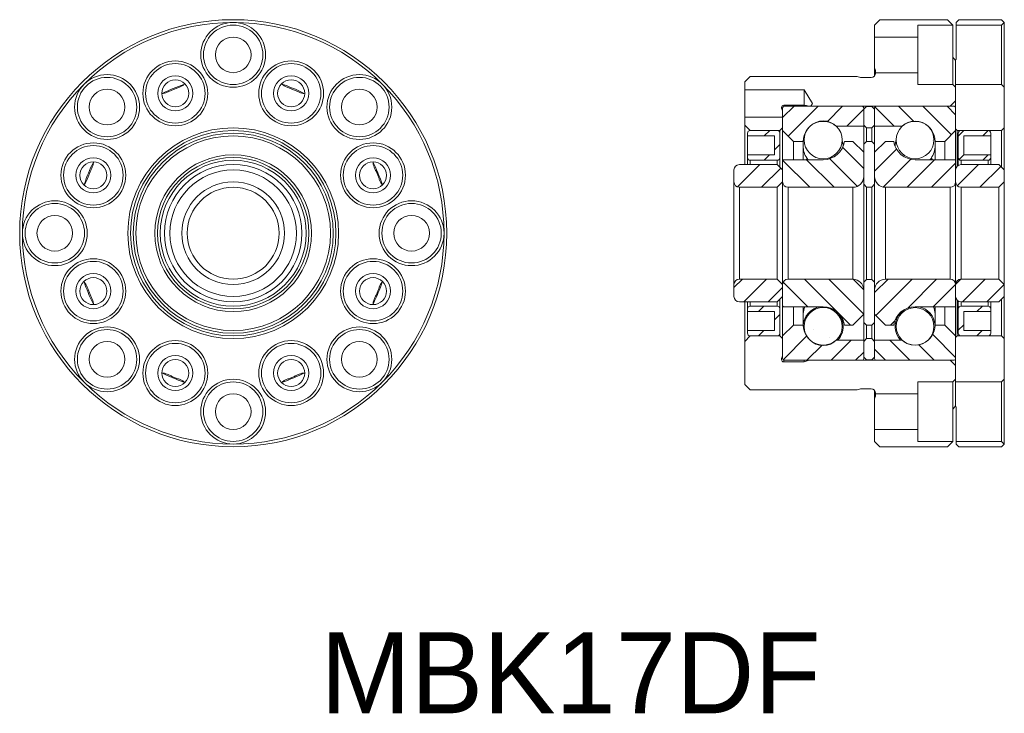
# Model space of a CAD drawing. Header units: millimetres. Extents: x 38 to 220, y 42 to 170.
import ezdxf

# ---------------------------------------------------------------- set-up
doc = ezdxf.new("R2010")
doc.units = ezdxf.units.MM

msp = doc.modelspace()

# ---------------------------------------------------------------- hatches: boundary and pattern name
at = {"linetype": 'Continuous', "lineweight": 0}
h = msp.add_hatch(dxfattribs=at)
h.set_pattern_fill('ANSI31', style=0)
edge = h.paths.add_edge_path(flags=0)
edge.add_arc((179.36, 153.92), 0.3, 90, 180)
edge.add_line((179.06, 153.92), (179.06, 149.72))
edge.add_line((179.06, 149.72), (181.06, 147.72))
edge.add_line((181.06, 147.72), (182.86, 147.72))
edge.add_arc((186.56, 147.72), 3.7, 49.1791, 180, ccw=False)
edge.add_line((188.98, 150.52), (194.06, 150.52))
edge.add_line((194.06, 150.52), (194.06, 153.92))
edge.add_arc((193.76, 153.92), 0.3, 0, 90)
edge.add_line((193.76, 154.22), (179.36, 154.22))
h = msp.add_hatch(dxfattribs=at)
h.set_pattern_fill('ANSI31', angle=90, style=0)
edge = h.paths.add_edge_path(flags=0)
edge.add_arc((210.76, 153.92), 0.3, 0, 90)
edge.add_line((210.76, 154.22), (196.36, 154.22))
edge.add_arc((196.36, 153.92), 0.3, 90, 180)
edge.add_line((196.06, 153.92), (196.06, 150.52))
edge.add_line((196.06, 150.52), (201.15, 150.52))
edge.add_arc((203.56, 147.72), 3.7, 0, 130.8209, ccw=False)
edge.add_line((207.26, 147.72), (209.06, 147.72))
edge.add_line((209.06, 147.72), (211.06, 149.72))
edge.add_line((211.06, 149.72), (211.06, 153.92))
h = msp.add_hatch(dxfattribs=at)
h.set_pattern_fill('ANSI31', style=0)
edge = h.paths.add_edge_path(flags=0)
edge.add_line((177.56, 145.22), (172.56, 145.22))
edge.add_line((172.56, 145.22), (172.56, 144.72))
edge.add_arc((173.06, 144.72), 0.5, 180, 270)
edge.add_line((173.06, 144.22), (178.06, 144.22))
edge.add_arc((178.06, 144.72), 0.5, 270, 360)
edge.add_line((178.56, 144.72), (178.56, 149.22))
edge.add_arc((178.06, 149.22), 0.5, 0, 90)
edge.add_line((178.06, 149.72), (173.06, 149.72))
edge.add_arc((173.06, 149.22), 0.5, 90, 180)
edge.add_line((172.56, 149.22), (172.56, 148.72))
edge.add_line((172.56, 148.72), (177.56, 148.72))
edge.add_line((177.56, 148.72), (177.56, 145.22))
h = msp.add_hatch(dxfattribs=at)
h.set_pattern_fill('ANSI31', style=0)
edge = h.paths.add_edge_path(flags=0)
edge.add_line((217.56, 145.22), (212.56, 145.22))
edge.add_line((212.56, 145.22), (212.56, 148.72))
edge.add_line((212.56, 148.72), (217.56, 148.72))
edge.add_line((217.56, 148.72), (217.56, 149.22))
edge.add_arc((217.06, 149.22), 0.5, 0, 90)
edge.add_line((217.06, 149.72), (212.06, 149.72))
edge.add_arc((212.06, 149.22), 0.5, 90, 180)
edge.add_line((211.56, 149.22), (211.56, 144.72))
edge.add_arc((212.06, 144.72), 0.5, 180, 270)
edge.add_line((212.06, 144.22), (217.06, 144.22))
edge.add_arc((217.06, 144.72), 0.5, 270, 360)
edge.add_line((217.56, 144.72), (217.56, 145.22))
h = msp.add_hatch(dxfattribs=at)
h.set_pattern_fill('ANSI31', angle=90, style=0)
edge = h.paths.add_edge_path(flags=0)
edge.add_line((194.06, 145.72), (192.06, 147.72))
edge.add_line((192.06, 147.72), (190.52, 147.72))
edge.add_arc((186.56, 148.32), 4, 270, 351.3731, ccw=False)
edge.add_line((186.56, 144.32), (179.06, 144.32))
edge.add_line((179.06, 144.32), (179.06, 140.22))
edge.add_arc((180.06, 140.22), 1, 180, 270)
edge.add_line((180.06, 139.22), (192.06, 139.22))
edge.add_arc((192.06, 141.22), 2, 270, 360)
edge.add_line((194.06, 141.22), (194.06, 145.72))
h = msp.add_hatch(dxfattribs=at)
h.set_pattern_fill('ANSI31', style=0)
edge = h.paths.add_edge_path(flags=0)
edge.add_line((198.06, 147.72), (196.06, 145.72))
edge.add_line((196.06, 145.72), (196.06, 141.22))
edge.add_arc((198.06, 141.22), 2, 180, 270)
edge.add_line((198.06, 139.22), (210.06, 139.22))
edge.add_arc((210.06, 140.22), 1, 270, 360)
edge.add_line((211.06, 140.22), (211.06, 144.32))
edge.add_line((211.06, 144.32), (203.56, 144.32))
edge.add_arc((203.56, 148.32), 4, 188.6269, 270, ccw=False)
edge.add_line((199.61, 147.72), (198.06, 147.72))
h = msp.add_hatch(dxfattribs=at)
h.set_pattern_fill('ANSI31', style=0)
edge = h.paths.add_edge_path(flags=0)
edge.add_line((171.06, 139.22), (178.06, 139.22))
edge.add_line((178.06, 139.22), (179.06, 140.22))
edge.add_line((179.06, 140.22), (179.06, 142.42))
edge.add_line((179.06, 142.42), (178.06, 143.42))
edge.add_line((178.06, 143.42), (171.06, 143.42))
edge.add_arc((171.06, 142.42), 1, 90, 180)
edge.add_line((170.06, 142.42), (170.06, 140.22))
edge.add_arc((171.06, 140.22), 1, 180, 270)
h = msp.add_hatch(dxfattribs=at)
h.set_pattern_fill('ANSI31', style=0)
edge = h.paths.add_edge_path(flags=0)
edge.add_line((212.06, 139.22), (219.06, 139.22))
edge.add_line((219.06, 139.22), (220.06, 140.22))
edge.add_line((220.06, 140.22), (220.06, 142.42))
edge.add_line((220.06, 142.42), (219.06, 143.42))
edge.add_line((219.06, 143.42), (212.06, 143.42))
edge.add_arc((212.06, 142.42), 1, 90, 180)
edge.add_line((211.06, 142.42), (211.06, 140.22))
edge.add_arc((212.06, 140.22), 1, 180, 270)
h = msp.add_hatch(dxfattribs=at)
h.set_pattern_fill('ANSI31', style=0)
edge = h.paths.add_edge_path(flags=0)
edge.add_line((179.06, 119.02), (179.06, 121.22))
edge.add_line((179.06, 121.22), (178.06, 122.22))
edge.add_line((178.06, 122.22), (171.06, 122.22))
edge.add_arc((171.06, 121.22), 1, 90, 180)
edge.add_line((170.06, 121.22), (170.06, 119.02))
edge.add_arc((171.06, 119.02), 1, 180, 270)
edge.add_line((171.06, 118.02), (178.06, 118.02))
edge.add_line((178.06, 118.02), (179.06, 119.02))
h = msp.add_hatch(dxfattribs=at)
h.set_pattern_fill('ANSI31', angle=90, style=0)
edge = h.paths.add_edge_path(flags=0)
edge.add_line((192.06, 113.72), (194.06, 115.72))
edge.add_line((194.06, 115.72), (194.06, 120.22))
edge.add_arc((192.06, 120.22), 2, 0, 90)
edge.add_line((192.06, 122.22), (180.06, 122.22))
edge.add_arc((180.06, 121.22), 1, 90, 180)
edge.add_line((179.06, 121.22), (179.06, 117.12))
edge.add_line((179.06, 117.12), (186.56, 117.12))
edge.add_arc((186.56, 113.12), 4, 8.6269, 90, ccw=False)
edge.add_line((190.52, 113.72), (192.06, 113.72))
h = msp.add_hatch(dxfattribs=at)
h.set_pattern_fill('ANSI31', style=0)
edge = h.paths.add_edge_path(flags=0)
edge.add_line((196.06, 115.72), (198.06, 113.72))
edge.add_line((198.06, 113.72), (199.61, 113.72))
edge.add_arc((203.56, 113.12), 4, 90, 171.3731, ccw=False)
edge.add_line((203.56, 117.12), (211.06, 117.12))
edge.add_line((211.06, 117.12), (211.06, 121.22))
edge.add_arc((210.06, 121.22), 1, 0, 90)
edge.add_line((210.06, 122.22), (198.06, 122.22))
edge.add_arc((198.06, 120.22), 2, 90, 180)
edge.add_line((196.06, 120.22), (196.06, 115.72))
h = msp.add_hatch(dxfattribs=at)
h.set_pattern_fill('ANSI31', style=0)
edge = h.paths.add_edge_path(flags=0)
edge.add_line((220.06, 119.02), (220.06, 121.22))
edge.add_line((220.06, 121.22), (219.06, 122.22))
edge.add_line((219.06, 122.22), (212.06, 122.22))
edge.add_arc((212.06, 121.22), 1, 90, 180)
edge.add_line((211.06, 121.22), (211.06, 119.02))
edge.add_arc((212.06, 119.02), 1, 180, 270)
edge.add_line((212.06, 118.02), (219.06, 118.02))
edge.add_line((219.06, 118.02), (220.06, 119.02))
h = msp.add_hatch(dxfattribs=at)
h.set_pattern_fill('ANSI31', style=0)
edge = h.paths.add_edge_path(flags=0)
edge.add_line((172.56, 116.22), (177.56, 116.22))
edge.add_line((177.56, 116.22), (177.56, 112.72))
edge.add_line((177.56, 112.72), (172.56, 112.72))
edge.add_line((172.56, 112.72), (172.56, 112.22))
edge.add_arc((173.06, 112.22), 0.5, 180, 270)
edge.add_line((173.06, 111.72), (178.06, 111.72))
edge.add_arc((178.06, 112.22), 0.5, 270, 360)
edge.add_line((178.56, 112.22), (178.56, 116.72))
edge.add_arc((178.06, 116.72), 0.5, 360, 450)
edge.add_line((178.06, 117.22), (173.06, 117.22))
edge.add_arc((173.06, 116.72), 0.5, 90, 180)
edge.add_line((172.56, 116.72), (172.56, 116.22))
h = msp.add_hatch(dxfattribs=at)
h.set_pattern_fill('ANSI31', style=0)
edge = h.paths.add_edge_path(flags=0)
edge.add_line((212.56, 116.22), (217.56, 116.22))
edge.add_line((217.56, 116.22), (217.56, 116.72))
edge.add_arc((217.06, 116.72), 0.5, 0, 90)
edge.add_line((217.06, 117.22), (212.06, 117.22))
edge.add_arc((212.06, 116.72), 0.5, 90, 180)
edge.add_line((211.56, 116.72), (211.56, 112.22))
edge.add_arc((212.06, 112.22), 0.5, 180, 270)
edge.add_line((212.06, 111.72), (217.06, 111.72))
edge.add_arc((217.06, 112.22), 0.5, 270, 360)
edge.add_line((217.56, 112.22), (217.56, 112.72))
edge.add_line((217.56, 112.72), (212.56, 112.72))
edge.add_line((212.56, 112.72), (212.56, 116.22))
h = msp.add_hatch(dxfattribs=at)
h.set_pattern_fill('ANSI31', style=0)
edge = h.paths.add_edge_path(flags=0)
edge.add_arc((179.36, 107.52), 0.3, 180, 270)
edge.add_line((179.36, 107.22), (193.76, 107.22))
edge.add_arc((193.76, 107.52), 0.3, 270, 360)
edge.add_line((194.06, 107.52), (194.06, 110.92))
edge.add_line((194.06, 110.92), (188.98, 110.92))
edge.add_arc((186.56, 113.72), 3.7, 180, 310.8209, ccw=False)
edge.add_line((182.86, 113.72), (181.06, 113.72))
edge.add_line((181.06, 113.72), (179.06, 111.72))
edge.add_line((179.06, 111.72), (179.06, 107.52))
h = msp.add_hatch(dxfattribs=at)
h.set_pattern_fill('ANSI31', angle=90, style=0)
edge = h.paths.add_edge_path(flags=0)
edge.add_arc((210.76, 107.52), 0.3, 270, 360)
edge.add_line((211.06, 107.52), (211.06, 111.72))
edge.add_line((211.06, 111.72), (209.06, 113.72))
edge.add_line((209.06, 113.72), (207.26, 113.72))
edge.add_arc((203.56, 113.72), 3.7, 229.1791, 360, ccw=False)
edge.add_line((201.15, 110.92), (196.06, 110.92))
edge.add_line((196.06, 110.92), (196.06, 107.52))
edge.add_arc((196.36, 107.52), 0.3, 180, 270)
edge.add_line((196.36, 107.22), (210.76, 107.22))

# ---------------------------------------------------------------- linework, layer by layer
at = {"color": 7, "linetype": 'Continuous', "lineweight": 15}
for p, q in [((197.06, 170.22), (196.06, 169.22)), ((197.06, 170.22), (209.56, 170.22)), ((210.56, 169.22), (209.56, 170.22)), ((211.66, 170.22), (211.16, 169.72)), ((211.16, 169.22), (211.16, 169.72)), ((211.66, 170.22), (219.56, 170.22)), ((220.06, 169.72), (219.56, 170.22)), ((220.06, 169.72), (219.56, 169.22)), ((220.06, 157.72), (220.06, 169.72)), ((196.06, 167.02), (196.06, 169.22)), ((210.56, 169.22), (204.06, 169.22)), ((204.06, 169.22), (204.06, 167.02)), ((210.56, 169.22), (210.56, 163.27)), ((211.16, 162.87), (211.16, 169.22)), ((219.56, 169.22), (211.16, 169.22)), ((219.56, 158.22), (219.56, 169.22)), ((204.06, 167.02), (196.06, 167.02)), ((196.06, 161.34), (196.06, 167.02)), ((204.06, 160.42), (204.06, 167.02)), ((210.56, 158.22), (210.56, 163.27)), ((211.06, 158.22), (211.06, 162.77)), ((196.06, 159.79), (196.06, 161.34)), ((196.26, 160.42), (196.26, 160.79)), ((196.26, 160.32), (196.26, 160.42)), ((196.26, 160.42), (204.06, 160.42)), ((204.06, 160.42), (204.06, 158.22)), ((173.06, 159.72), (172.06, 158.72)), ((172.06, 157.22), (172.06, 158.72)), ((173.06, 159.72), (192.86, 159.72)), ((192.86, 159.72), (193.46, 159.52)), ((193.46, 159.52), (195.46, 159.52)), ((220.06, 158.3), (220.06, 160.06)), ((183.06, 157.22), (172.06, 157.22)), ((172.06, 157.22), (172.06, 152.22)), ((184.57, 154.72), (183.06, 157.22)), ((183.06, 157.22), (183.06, 154.39)), ((204.06, 158.22), (210.56, 158.22)), ((211.06, 157.72), (210.56, 158.22)), ((211.06, 158.22), (219.56, 158.22)), ((211.06, 150.02), (211.06, 158.22)), ((211.06, 157.72), (211.06, 155.22)), ((219.56, 158.22), (220.06, 157.72)), ((220.06, 157.72), (220.06, 150.22)), ((210.06, 154.22), (211.06, 155.22)), ((178.86, 154), (178.86, 153.81)), ((179.06, 149.72), (179.06, 153.92)), ((183.06, 154.39), (179.26, 154.39)), ((179.26, 154.21), (179.26, 154.39)), ((179.36, 154.22), (193.76, 154.22)), ((183.06, 154.22), (183.06, 154.39)), ((184.27, 154.22), (184.57, 154.72)), ((210.06, 154.22), (184.27, 154.22)), ((194.56, 154.17), (194.06, 153.67)), ((194.06, 153.92), (194.06, 150.52)), ((194.06, 150.72), (194.06, 153.67)), ((194.56, 154.17), (195.56, 154.17)), ((196.06, 153.67), (195.56, 154.17)), ((196.06, 150.52), (196.06, 153.92)), ((196.06, 153.67), (196.06, 150.72)), ((196.36, 154.22), (210.76, 154.22)), ((211.06, 153.92), (211.06, 149.72)), ((172.06, 150.72), (172.06, 152.22)), ((172.06, 152.22), (179.06, 152.22)), ((179.06, 152.22), (179.06, 150.22)), ((172.06, 150.72), (173.06, 149.72)), ((172.06, 143.42), (172.06, 150.72)), ((173.06, 149.72), (178.06, 149.72)), ((178.56, 149.72), (173.06, 149.72)), ((178.56, 149.72), (179.06, 150.22)), ((178.56, 149.22), (178.56, 149.72)), ((181.06, 147.72), (179.06, 149.72)), ((179.06, 149.72), (179.06, 144.32)), ((194.06, 150.52), (188.98, 150.52)), ((194.06, 150.72), (194.56, 150.22)), ((194.06, 150.52), (194.06, 147.22)), ((195.56, 150.22), (194.56, 150.22)), ((194.56, 150.22), (194.56, 147.72)), ((195.56, 150.22), (196.06, 150.72)), ((195.56, 147.72), (195.56, 150.22)), ((201.15, 150.52), (196.06, 150.52)), ((196.06, 147.22), (196.06, 150.52)), ((201.15, 150.48), (201.15, 150.52)), ((211.06, 149.72), (209.06, 147.72)), ((211.06, 150.02), (211.36, 149.72)), ((211.06, 144.32), (211.06, 149.72)), ((219.56, 149.72), (211.36, 149.72)), ((211.36, 149.72), (211.36, 143.14)), ((212.06, 149.72), (217.06, 149.72)), ((219.56, 149.72), (220.06, 150.22)), ((219.56, 142.92), (219.56, 149.72)), ((220.06, 150.22), (220.06, 142.42)), ((172.56, 148.72), (172.56, 149.22)), ((177.56, 148.72), (172.56, 148.72)), ((172.56, 148.72), (172.56, 145.22)), ((177.56, 145.22), (177.56, 148.72)), ((178.56, 149.22), (178.56, 144.72)), ((181.06, 147.72), (181.06, 144.32)), ((182.86, 147.72), (181.06, 147.72)), ((182.86, 147.72), (182.86, 144.32)), ((190.52, 147.72), (192.06, 147.72)), ((192.06, 147.72), (194.06, 145.72)), ((194.56, 147.72), (194.06, 147.22)), ((194.56, 147.72), (195.56, 147.72)), ((196.06, 147.22), (195.56, 147.72)), ((196.06, 145.72), (198.06, 147.72)), ((198.06, 147.72), (199.61, 147.72)), ((207.26, 144.32), (207.26, 147.72)), ((209.06, 147.72), (207.26, 147.72)), ((209.06, 144.32), (209.06, 147.72)), ((211.56, 144.72), (211.56, 149.22)), ((217.56, 148.72), (212.56, 148.72)), ((212.56, 148.72), (212.56, 145.22)), ((217.56, 149.22), (217.56, 148.72)), ((217.56, 145.22), (217.56, 148.72)), ((194.06, 139.77), (194.06, 147.22)), ((194.06, 145.72), (194.06, 141.22)), ((196.06, 147.22), (196.06, 139.77)), ((196.06, 141.22), (196.06, 145.72)), ((172.56, 145.22), (177.56, 145.22)), ((172.56, 144.72), (172.56, 145.22)), ((172.56, 143.42), (172.56, 144.72)), ((178.06, 144.22), (173.06, 144.22)), ((173.06, 144.22), (173.06, 143.42)), ((178.06, 143.42), (178.06, 144.22)), ((178.56, 144.72), (178.56, 142.92)), ((179.06, 144.32), (186.56, 144.32)), ((179.06, 140.22), (179.06, 144.32)), ((203.56, 144.32), (211.06, 144.32)), ((211.06, 144.32), (211.06, 140.22)), ((211.56, 143.29), (211.56, 144.72)), ((217.06, 144.22), (212.06, 144.22)), ((212.06, 144.22), (212.06, 143.42)), ((212.56, 145.22), (217.56, 145.22)), ((217.06, 143.42), (217.06, 144.22)), ((217.56, 145.22), (217.56, 144.72)), ((217.56, 144.72), (217.56, 143.42)), ((170.06, 140.22), (170.06, 142.42)), ((171.06, 143.42), (178.06, 143.42)), ((179.06, 142.42), (178.06, 143.42)), ((179.06, 142.42), (179.06, 140.22)), ((211.06, 140.22), (211.06, 142.42)), ((212.06, 143.42), (219.06, 143.42)), ((220.06, 142.42), (219.06, 143.42)), ((220.06, 142.42), (220.06, 140.22)), ((170.06, 121.22), (170.06, 140.22)), ((178.06, 139.22), (171.06, 139.22)), ((171.06, 139.22), (171.06, 122.22)), ((178.06, 139.22), (179.06, 140.22)), ((178.06, 122.22), (178.06, 139.22)), ((179.06, 140.22), (179.06, 121.22)), ((179.06, 121.22), (179.06, 140.22)), ((180.06, 122.22), (180.06, 139.22)), ((192.06, 139.22), (180.06, 139.22)), ((192.06, 122.22), (192.06, 139.22)), ((194.06, 139.77), (194.56, 139.27)), ((194.06, 121.67), (194.06, 139.77)), ((194.56, 139.27), (194.56, 122.17)), ((195.56, 139.27), (194.56, 139.27)), ((195.56, 139.27), (196.06, 139.77)), ((195.56, 122.17), (195.56, 139.27)), ((196.06, 139.77), (196.06, 121.67)), ((198.06, 139.22), (198.06, 122.22)), ((210.06, 139.22), (198.06, 139.22)), ((210.06, 139.22), (210.06, 122.22)), ((211.06, 121.22), (211.06, 140.22)), ((211.06, 140.22), (211.06, 121.22)), ((219.06, 139.22), (212.06, 139.22)), ((212.06, 139.22), (212.06, 122.22)), ((219.06, 139.22), (220.06, 140.22)), ((219.06, 122.22), (219.06, 139.22)), ((220.06, 140.22), (220.06, 121.22)), ((171.06, 122.22), (178.06, 122.22)), ((179.06, 121.22), (178.06, 122.22)), ((180.06, 122.22), (192.06, 122.22)), ((194.56, 122.17), (194.06, 121.67)), ((194.56, 122.17), (195.56, 122.17)), ((196.06, 121.67), (195.56, 122.17)), ((198.06, 122.22), (210.06, 122.22)), ((212.06, 122.22), (219.06, 122.22)), ((220.06, 121.22), (219.06, 122.22)), ((170.06, 119.02), (170.06, 121.22)), ((179.06, 121.22), (179.06, 119.02)), ((179.06, 117.12), (179.06, 121.22)), ((194.06, 114.22), (194.06, 121.67)), ((194.06, 120.22), (194.06, 115.72)), ((196.06, 121.67), (196.06, 114.22)), ((196.06, 115.72), (196.06, 120.22)), ((211.06, 119.02), (211.06, 121.22)), ((211.06, 121.22), (211.06, 117.12)), ((220.06, 121.22), (220.06, 119.02)), ((178.06, 118.02), (179.06, 119.02)), ((178.56, 118.52), (178.56, 116.72)), ((219.06, 118.02), (220.06, 119.02)), ((219.56, 111.72), (219.56, 118.52)), ((220.06, 119.02), (220.06, 111.22)), ((178.06, 118.02), (171.06, 118.02)), ((172.06, 110.72), (172.06, 118.02)), ((172.56, 116.72), (172.56, 118.02)), ((172.56, 116.22), (172.56, 116.72)), ((173.06, 118.02), (173.06, 117.22)), ((173.06, 117.22), (178.06, 117.22)), ((178.06, 117.22), (178.06, 118.02)), ((178.56, 116.72), (178.56, 112.22)), ((179.06, 117.12), (179.06, 111.72)), ((186.56, 117.12), (179.06, 117.12)), ((181.06, 117.12), (181.06, 113.72)), ((182.86, 117.12), (182.86, 113.72)), ((211.06, 117.12), (203.56, 117.12)), ((207.26, 113.72), (207.26, 117.12)), ((209.06, 113.72), (209.06, 117.12)), ((211.06, 111.72), (211.06, 117.12)), ((211.36, 118.31), (211.36, 111.72)), ((211.56, 116.72), (211.56, 118.16)), ((211.56, 112.22), (211.56, 116.72)), ((219.06, 118.02), (212.06, 118.02)), ((212.06, 118.02), (212.06, 117.22)), ((212.06, 117.22), (217.06, 117.22)), ((217.06, 117.22), (217.06, 118.02)), ((217.56, 118.02), (217.56, 116.72)), ((217.56, 116.72), (217.56, 116.22)), ((172.56, 116.22), (172.56, 112.72)), ((177.56, 116.22), (172.56, 116.22)), ((177.56, 112.72), (177.56, 116.22)), ((194.06, 115.72), (192.06, 113.72)), ((198.06, 113.72), (196.06, 115.72)), ((212.56, 116.22), (212.56, 112.72)), ((217.56, 116.22), (212.56, 116.22)), ((217.56, 112.72), (217.56, 116.22)), ((179.06, 111.72), (181.06, 113.72)), ((181.06, 113.72), (182.86, 113.72)), ((192.06, 113.72), (190.52, 113.72)), ((194.06, 114.22), (194.56, 113.72)), ((194.06, 114.22), (194.06, 110.92)), ((195.56, 113.72), (194.56, 113.72)), ((194.56, 113.72), (194.56, 111.22)), ((195.56, 113.72), (196.06, 114.22)), ((195.56, 111.22), (195.56, 113.72)), ((196.06, 110.92), (196.06, 114.22)), ((199.61, 113.72), (198.06, 113.72)), ((207.26, 113.72), (209.06, 113.72)), ((209.06, 113.72), (211.06, 111.72)), ((173.06, 111.72), (172.06, 110.72)), ((172.56, 112.72), (177.56, 112.72)), ((172.56, 112.22), (172.56, 112.72)), ((178.06, 111.72), (173.06, 111.72)), ((173.06, 111.72), (178.56, 111.72)), ((178.56, 111.72), (178.56, 112.22)), ((179.06, 111.22), (178.56, 111.72)), ((179.06, 107.52), (179.06, 111.72)), ((179.06, 111.22), (179.06, 108.02)), ((194.56, 111.22), (194.06, 110.72)), ((194.56, 111.22), (195.56, 111.22)), ((196.06, 110.72), (195.56, 111.22)), ((211.36, 111.72), (211.06, 111.42)), ((211.06, 111.72), (211.06, 107.52)), ((211.06, 103.22), (211.06, 111.42)), ((211.36, 111.72), (219.56, 111.72)), ((217.06, 111.72), (212.06, 111.72)), ((212.56, 112.72), (217.56, 112.72)), ((217.56, 112.72), (217.56, 112.22)), ((220.06, 111.22), (219.56, 111.72)), ((220.06, 111.22), (220.06, 103.72)), ((172.06, 102.72), (172.06, 110.72)), ((188.98, 110.92), (194.06, 110.92)), ((194.06, 110.92), (194.06, 107.52)), ((194.06, 107.77), (194.06, 110.72)), ((196.06, 110.92), (201.15, 110.92)), ((196.06, 107.52), (196.06, 110.92)), ((196.06, 110.72), (196.06, 107.77)), ((201.15, 110.92), (201.15, 110.92)), ((179.06, 108.02), (178.86, 107.52)), ((178.86, 107.52), (178.86, 107.32)), ((194.06, 107.77), (194.56, 107.27)), ((195.56, 107.27), (196.06, 107.77)), ((179.26, 106.92), (179.26, 107.24)), ((179.26, 106.92), (183.06, 106.92)), ((193.76, 107.22), (179.36, 107.22)), ((183.06, 106.92), (183.96, 107.22)), ((183.06, 106.92), (183.06, 107.22)), ((183.96, 107.22), (210.06, 107.22)), ((195.56, 107.27), (194.56, 107.27)), ((210.76, 107.22), (196.36, 107.22)), ((211.06, 106.22), (210.06, 107.22)), ((211.06, 106.22), (211.06, 103.72)), ((172.06, 102.72), (173.06, 101.72)), ((204.06, 103.22), (204.06, 101.02)), ((210.56, 103.22), (204.06, 103.22)), ((210.56, 103.22), (211.06, 103.72)), ((210.56, 98.18), (210.56, 103.22)), ((219.56, 103.22), (211.06, 103.22)), ((211.06, 98.68), (211.06, 103.22)), ((220.06, 103.72), (219.56, 103.22)), ((219.56, 92.22), (219.56, 103.22)), ((220.06, 91.72), (220.06, 103.72)), ((220.06, 101.39), (220.06, 103.15)), ((192.86, 101.72), (173.06, 101.72)), ((193.46, 101.92), (192.86, 101.72)), ((195.46, 101.92), (193.46, 101.92)), ((196.06, 100.11), (196.06, 101.65)), ((196.26, 101.02), (196.26, 101.12)), ((204.06, 101.02), (196.26, 101.02)), ((196.26, 100.66), (196.26, 101.02)), ((204.06, 94.42), (204.06, 101.02)), ((196.06, 94.42), (196.06, 100.11)), ((211.16, 92.22), (211.16, 98.58)), ((210.56, 98.18), (210.56, 92.22)), ((196.06, 94.42), (204.06, 94.42)), ((196.06, 92.22), (196.06, 94.42)), ((204.06, 94.42), (204.06, 92.22)), ((196.06, 92.22), (197.06, 91.22)), ((209.56, 91.22), (197.06, 91.22)), ((204.06, 92.22), (210.56, 92.22)), ((209.56, 91.22), (210.56, 92.22)), ((211.16, 92.22), (219.56, 92.22)), ((211.16, 91.72), (211.16, 92.22)), ((211.16, 91.72), (211.66, 91.22)), ((219.56, 91.22), (211.66, 91.22)), ((219.56, 92.22), (220.06, 91.72)), ((219.56, 91.22), (220.06, 91.72))]:
    msp.add_line(p, q, dxfattribs=at)
at = {"color": 7, "linetype": 'Continuous', "lineweight": 15, "flags": 128}
for points in [[(183.59, 144.57), (183.47, 144.39), (183.42, 144.32)], [(206.76, 144.32), (206.66, 144.48), (206.56, 144.64)], [(201.66, 116.64), (201.29, 116.39), (200.84, 115.97), (200.47, 115.49), (200.18, 114.96), (199.98, 114.38), (199.88, 113.77), (199.88, 113.16), (199.98, 112.56), (200.18, 111.98), (200.47, 111.45), (200.84, 110.96), (200.84, 110.96)], [(190.1, 114.56), (190.15, 114.75), (190.17, 114.85)], [(199.96, 114.87), (199.98, 114.81), (200.04, 114.59)]]:
    msp.add_lwpolyline(points, dxfattribs=at)
at = {"color": 7, "linetype": 'Continuous', "lineweight": 15}
for centre, radius in [((77.42, 130.72), 39.5), ((77.42, 163.72), 6), ((77.42, 163.72), 5.5), ((77.42, 163.72), 3.3), ((66.71, 156.59), 6), ((88.14, 156.59), 6), ((66.71, 156.59), 5.5), ((88.14, 156.59), 5.5), ((54.09, 154.06), 6), ((54.09, 154.06), 5.5), ((66.71, 156.59), 3.25), ((66.71, 156.59), 2.5), ((88.14, 156.59), 3.25), ((88.14, 156.59), 2.5), ((100.76, 154.06), 6), ((100.76, 154.06), 5.5), ((54.09, 154.06), 3.3), ((100.76, 154.06), 3.3), ((186.56, 147.99), 3.52), ((203.56, 147.98), 3.48), ((77.42, 130.72), 19.5), ((77.42, 130.72), 19), ((77.42, 130.72), 18.5), ((77.42, 130.72), 18), ((51.55, 141.44), 6), ((51.55, 141.44), 5.5), ((103.29, 141.44), 6), ((103.29, 141.44), 5.5), ((51.55, 141.44), 3.25), ((51.55, 141.44), 2.5), ((77.42, 130.72), 14.5), ((77.42, 130.72), 14), ((77.42, 130.72), 13.5), ((103.29, 141.44), 3.25), ((103.29, 141.44), 2.5), ((77.42, 130.72), 12.7), ((77.42, 130.72), 11.7), ((77.42, 130.72), 9.5), ((77.42, 130.72), 8.5), ((44.42, 130.72), 6), ((110.42, 130.72), 6), ((44.42, 130.72), 5.5), ((110.42, 130.72), 5.5), ((44.42, 130.72), 3.3), ((110.42, 130.72), 3.3), ((51.55, 120.01), 6), ((103.29, 120.01), 6), ((51.55, 120.01), 5.5), ((103.29, 120.01), 5.5), ((51.55, 120.01), 3.25), ((51.55, 120.01), 2.5), ((103.29, 120.01), 3.25), ((103.29, 120.01), 2.5), ((186.56, 113.46), 3.52), ((203.56, 113.47), 3.48), ((54.09, 107.39), 6), ((100.76, 107.39), 6), ((54.09, 107.39), 5.5), ((100.76, 107.39), 5.5), ((54.09, 107.39), 3.3), ((66.71, 104.85), 6), ((66.71, 104.85), 5.5), ((88.14, 104.85), 6), ((88.14, 104.85), 5.5), ((100.76, 107.39), 3.3), ((66.71, 104.85), 3.25), ((88.14, 104.85), 3.25), ((66.71, 104.85), 2.5), ((88.14, 104.85), 2.5), ((77.42, 97.72), 6), ((77.42, 97.72), 5.5), ((77.42, 97.72), 3.3)]:
    msp.add_circle(centre, radius, dxfattribs=at)
for centre, radius, start, end in [((77.42, 130.72), 39, 90, 135), ((77.42, 130.72), 39, 45, 90), ((195.46, 160.32), 0.8, 270, 0), ((77.42, 130.72), 39, 135, 180), ((77.42, 130.72), 29, 108.3792, 116.6392), ((77.42, 130.72), 29, 63.3725, 72.1083), ((77.42, 130.72), 39, 0, 45), ((179.36, 153.92), 0.3, 90, 180), ((193.76, 153.92), 0.3, 0, 90), ((196.36, 153.92), 0.3, 90, 180), ((210.76, 153.92), 0.3, 0, 90), ((186.56, 147.72), 3.7, 49.1791, 180), ((203.56, 147.72), 3.7, 0, 130.8209), ((173.06, 149.22), 0.5, 90, 180), ((178.06, 149.22), 0.5, 0, 90), ((212.06, 149.22), 0.5, 90, 180), ((217.06, 149.22), 0.5, 0, 90), ((186.56, 148.32), 4, 270, 351.3731), ((186.56, 146.77), 3.7, 0.5677, 17.8073), ((203.56, 148.32), 4, 188.6269, 270), ((203.56, 146.81), 3.7, 160.1673, 180.1401), ((186.56, 146.77), 3.7, 182.4119, 221.3211), ((203.56, 146.81), 3.7, 317.7209, 357.5915), ((77.42, 130.72), 29, 18.3268, 27.1083), ((173.06, 144.72), 0.5, 180, 270), ((178.06, 144.72), 0.5, 270, 0), ((212.06, 144.72), 0.5, 180, 270), ((217.06, 144.72), 0.5, 270, 0), ((77.42, 130.72), 29, 153.3414, 161.616), ((171.06, 142.42), 1, 90, 180), ((212.06, 142.42), 1, 90, 180), ((192.06, 141.22), 2, 270, 0), ((198.06, 141.22), 2, 180, 270), ((171.06, 140.22), 1, 180, 270), ((180.06, 140.22), 1, 180, 270), ((210.06, 140.22), 1, 270, 0), ((212.06, 140.22), 1, 180, 270), ((77.42, 130.72), 39, 180, 225), ((77.42, 130.72), 39, 315, 0), ((171.06, 121.22), 1, 90, 180), ((180.06, 121.22), 1, 90, 180), ((192.06, 120.22), 2, 0, 90), ((198.06, 120.22), 2, 90, 180), ((210.06, 121.22), 1, 360, 90), ((212.06, 121.22), 1, 90, 180), ((77.42, 130.72), 29, 197.8917, 206.6357), ((77.42, 130.72), 29, 333.379, 342.1083), ((171.06, 119.02), 1, 180, 270), ((212.06, 119.02), 1, 180, 270), ((173.06, 116.72), 0.5, 90, 180), ((178.06, 116.72), 0.5, 0, 90), ((186.56, 113.46), 3.7, 98.0894, 177.6741), ((186.56, 115.66), 3.7, 156.6893, 177.5144), ((186.56, 113.12), 4, 8.6269, 90), ((186.56, 113.46), 3.7, 317.3955, 61.7981), ((203.56, 113.12), 4, 90, 171.3731), ((203.56, 113.47), 3.7, 2.3265, 81.0181), ((203.56, 115.72), 3.7, 2.4903, 22.2771), ((212.06, 116.72), 0.5, 90, 180), ((217.06, 116.72), 0.5, 0, 90), ((186.56, 113.72), 3.7, 180, 310.8209), ((203.56, 113.72), 3.7, 229.1791, 0), ((173.06, 112.22), 0.5, 180, 270), ((178.06, 112.22), 0.5, 270, 0), ((212.06, 112.22), 0.5, 180, 270), ((217.06, 112.22), 0.5, 270, 0), ((179.36, 107.52), 0.3, 180, 270), ((193.76, 107.52), 0.3, 270, 0), ((196.36, 107.52), 0.3, 180, 270), ((210.76, 107.52), 0.3, 270, 0), ((179.26, 107.32), 0.4, 180, 270), ((77.42, 130.72), 29, 242.8917, 251.6929), ((77.42, 130.72), 29, 288.345, 297.1083), ((77.42, 130.72), 39, 225, 270), ((77.42, 130.72), 39, 270, 315), ((195.46, 101.12), 0.8, 0, 90)]:
    msp.add_arc(centre, radius, start, end, dxfattribs=at)
for points, degree in [([(210.56, 163.27), (210.73, 163.07), (210.9, 162.88), (211.06, 162.68)], 3), ([(211.16, 162.87), (211.06, 162.77)], 1), ([(196.26, 160.79), (196.21, 160.93), (196.14, 161.12), (196.06, 161.34)], 3), ([(178.86, 153.81), (178.93, 153.64), (179, 153.48), (179.06, 153.33)], 3), ([(196.06, 100.11), (196.14, 100.33), (196.21, 100.51), (196.26, 100.66)], 3), ([(210.56, 98.18), (210.73, 98.37), (210.9, 98.57), (211.06, 98.77)], 3), ([(211.06, 98.68), (211.16, 98.58)], 1)]:
    msp.add_open_spline(points, degree=degree, dxfattribs=at)
for points, knots in [([(64.21, 156.62), (64.29, 156.6), (64.38, 156.59), (64.55, 156.6), (64.64, 156.61), (64.89, 156.67), (65.06, 156.73), (65.22, 156.81)], [0, 0, 0, 0, 0.25, 0.25, 0.5, 0.5, 1, 1, 1, 1]), ([(65.22, 156.81), (65.41, 156.9), (65.59, 156.98), (65.99, 157.16), (66.19, 157.24), (66.61, 157.42), (66.82, 157.5), (67.22, 157.66), (67.41, 157.73), (67.6, 157.8)], [0, 0, 0, 0, 0.25, 0.25, 0.5, 0.5, 0.75, 0.75, 1, 1, 1, 1]), ([(67.6, 157.8), (67.77, 157.86), (67.93, 157.93), (68.15, 158.07), (68.23, 158.12), (68.35, 158.24), (68.41, 158.3), (68.46, 158.38)], [0, 0, 0, 0, 0.5, 0.5, 0.75, 0.75, 1, 1, 1, 1]), ([(86.39, 158.38), (86.43, 158.3), (86.49, 158.24), (86.62, 158.12), (86.69, 158.07), (86.91, 157.93), (87.07, 157.86), (87.24, 157.8)], [0, 0, 0, 0, 0.25, 0.25, 0.5, 0.5, 1, 1, 1, 1]), ([(87.24, 157.8), (87.43, 157.73), (87.63, 157.66), (88.03, 157.5), (88.23, 157.42), (88.66, 157.24), (88.86, 157.16), (89.25, 156.98), (89.44, 156.9), (89.62, 156.81)], [0, 0, 0, 0, 0.25, 0.25, 0.5, 0.5, 0.75, 0.75, 1, 1, 1, 1]), ([(89.62, 156.81), (89.79, 156.73), (89.95, 156.67), (90.21, 156.61), (90.29, 156.6), (90.47, 156.59), (90.55, 156.6), (90.64, 156.62)], [0, 0, 0, 0, 0.5, 0.5, 0.75, 0.75, 1, 1, 1, 1]), ([(179.26, 154.39), (179.16, 154.39), (179.05, 154.35), (178.91, 154.2), (178.86, 154.1), (178.86, 154)], [0, 0, 0, 0, 0.5, 0.5, 1, 1, 1, 1]), ([(183.9, 154.22), (183.75, 154.26), (183.49, 154.32), (183.2, 154.37), (183.06, 154.39)], [0, 0, 0, 0, 0.544119, 1, 1, 1, 1]), ([(51.33, 142.92), (51.41, 143.09), (51.47, 143.25), (51.53, 143.51), (51.55, 143.59), (51.56, 143.77), (51.55, 143.85), (51.53, 143.94)], [0, 0, 0, 0, 0.5, 0.5, 0.75, 0.75, 1, 1, 1, 1]), ([(103.32, 143.94), (103.29, 143.85), (103.29, 143.77), (103.3, 143.59), (103.31, 143.51), (103.37, 143.25), (103.43, 143.09), (103.51, 142.92)], [0, 0, 0, 0, 0.25, 0.25, 0.5, 0.5, 1, 1, 1, 1]), ([(50.35, 140.54), (50.42, 140.74), (50.49, 140.93), (50.64, 141.33), (50.73, 141.53), (50.9, 141.96), (50.99, 142.16), (51.16, 142.55), (51.25, 142.74), (51.33, 142.92)], [0, 0, 0, 0, 0.25, 0.25, 0.5, 0.5, 0.75, 0.75, 1, 1, 1, 1]), ([(103.51, 142.92), (103.6, 142.74), (103.68, 142.55), (103.86, 142.16), (103.94, 141.96), (104.12, 141.53), (104.2, 141.33), (104.36, 140.93), (104.43, 140.74), (104.5, 140.54)], [0, 0, 0, 0, 0.25, 0.25, 0.5, 0.5, 0.75, 0.75, 1, 1, 1, 1]), ([(49.77, 139.69), (49.85, 139.73), (49.91, 139.79), (50.03, 139.92), (50.08, 139.99), (50.21, 140.21), (50.29, 140.37), (50.35, 140.54)], [0, 0, 0, 0, 0.25, 0.25, 0.5, 0.5, 1, 1, 1, 1]), ([(104.5, 140.54), (104.56, 140.37), (104.63, 140.21), (104.77, 139.99), (104.82, 139.92), (104.94, 139.79), (105, 139.73), (105.08, 139.69)], [0, 0, 0, 0, 0.5, 0.5, 0.75, 0.75, 1, 1, 1, 1]), ([(50.35, 120.9), (50.29, 121.07), (50.21, 121.23), (50.08, 121.46), (50.03, 121.53), (49.91, 121.66), (49.85, 121.71), (49.77, 121.76)], [0, 0, 0, 0, 0.5, 0.5, 0.75, 0.75, 1, 1, 1, 1]), ([(51.33, 118.52), (51.25, 118.71), (51.16, 118.9), (50.99, 119.29), (50.9, 119.49), (50.73, 119.91), (50.65, 120.12), (50.49, 120.52), (50.42, 120.71), (50.35, 120.9)], [0, 0, 0, 0, 0.25, 0.25, 0.5, 0.5, 0.75, 0.75, 1, 1, 1, 1]), ([(104.5, 120.9), (104.43, 120.71), (104.36, 120.52), (104.2, 120.12), (104.12, 119.92), (103.94, 119.49), (103.86, 119.29), (103.68, 118.9), (103.6, 118.71), (103.51, 118.52)], [0, 0, 0, 0, 0.25, 0.25, 0.5, 0.5, 0.75, 0.75, 1, 1, 1, 1]), ([(105.08, 121.76), (105, 121.71), (104.94, 121.66), (104.82, 121.53), (104.77, 121.46), (104.63, 121.23), (104.56, 121.07), (104.5, 120.9)], [0, 0, 0, 0, 0.25, 0.25, 0.5, 0.5, 1, 1, 1, 1]), ([(51.53, 117.51), (51.55, 117.59), (51.56, 117.68), (51.55, 117.85), (51.53, 117.94), (51.47, 118.19), (51.41, 118.36), (51.33, 118.52)], [0, 0, 0, 0, 0.25, 0.25, 0.5, 0.5, 1, 1, 1, 1]), ([(103.51, 118.52), (103.43, 118.36), (103.37, 118.19), (103.31, 117.94), (103.3, 117.85), (103.29, 117.68), (103.29, 117.59), (103.32, 117.51)], [0, 0, 0, 0, 0.5, 0.5, 0.75, 0.75, 1, 1, 1, 1]), ([(65.22, 104.64), (65.06, 104.71), (64.89, 104.77), (64.64, 104.83), (64.55, 104.85), (64.38, 104.86), (64.29, 104.85), (64.21, 104.83)], [0, 0, 0, 0, 0.5, 0.5, 0.75, 0.75, 1, 1, 1, 1]), ([(67.6, 103.65), (67.41, 103.72), (67.22, 103.79), (66.82, 103.95), (66.61, 104.03), (66.19, 104.2), (65.99, 104.29), (65.59, 104.46), (65.41, 104.55), (65.22, 104.64)], [0, 0, 0, 0, 0.25, 0.25, 0.5, 0.5, 0.75, 0.75, 1, 1, 1, 1]), ([(89.62, 104.64), (89.44, 104.55), (89.25, 104.46), (88.86, 104.29), (88.66, 104.2), (88.23, 104.03), (88.03, 103.95), (87.63, 103.79), (87.43, 103.72), (87.24, 103.65)], [0, 0, 0, 0, 0.25, 0.25, 0.5, 0.5, 0.75, 0.75, 1, 1, 1, 1]), ([(90.64, 104.83), (90.55, 104.85), (90.47, 104.86), (90.29, 104.85), (90.21, 104.83), (89.95, 104.77), (89.79, 104.71), (89.62, 104.64)], [0, 0, 0, 0, 0.25, 0.25, 0.5, 0.5, 1, 1, 1, 1]), ([(68.46, 103.07), (68.41, 103.15), (68.35, 103.21), (68.23, 103.33), (68.15, 103.38), (67.93, 103.52), (67.77, 103.59), (67.6, 103.65)], [0, 0, 0, 0, 0.25, 0.25, 0.5, 0.5, 1, 1, 1, 1]), ([(87.24, 103.65), (87.07, 103.59), (86.91, 103.52), (86.69, 103.38), (86.62, 103.33), (86.49, 103.21), (86.43, 103.15), (86.39, 103.07)], [0, 0, 0, 0, 0.5, 0.5, 0.75, 0.75, 1, 1, 1, 1])]:
    msp.add_open_spline(points, degree=3, knots=knots, dxfattribs=at)

# ---------------------------------------------------------------- texts
at = {"insert": (93.56, 56.91), "char_height": 15, "width": 135.9674, "attachment_point": 1}
msp.add_mtext('MBK17DF', dxfattribs=at)

doc.saveas('drawing.dxf')
